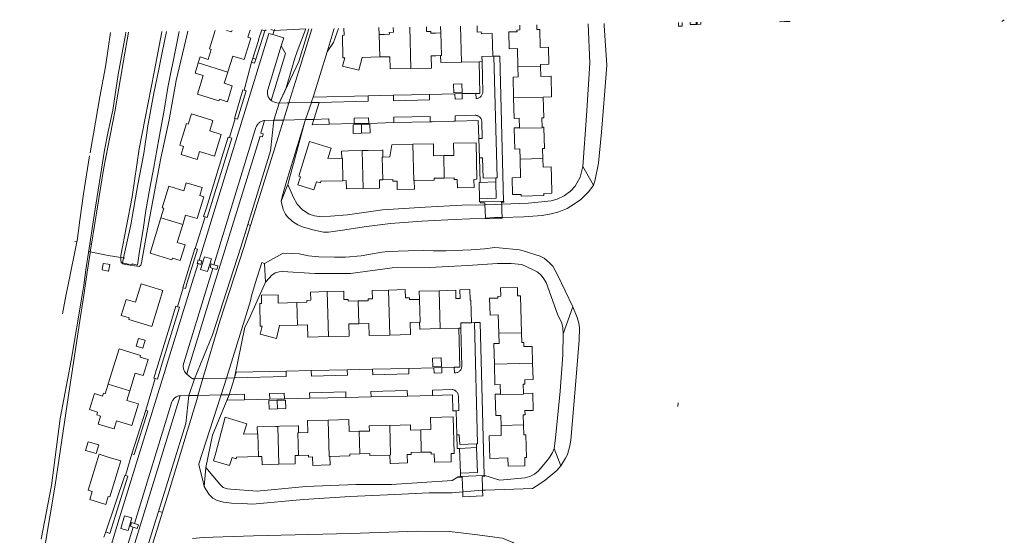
# Model space of a CAD drawing. Header units: metres. Extents: x 89888 to 94270, y 464165 to 468904.
# Tile 208 of 256: x 93973 to 94270, y 466424 to 466579. Entities that reach past the tile are written whole.
import ezdxf

# ---------------------------------------------------------------- set-up
doc = ezdxf.new("R2010")
doc.units = ezdxf.units.M
for name, color, linetype, lineweight in [('B_BEBOUWINGSGRENS_0', 251, 'CONTINUOUS', 13), ('B_OPSTAL_0', 251, 'CONTINUOUS', 13), ('B_TUSSENMUUR_0', 251, 'CONTINUOUS', 13), ('G_GRENS_ALGEMEEN_0', 251, 'CONTINUOUS', 13), ('K_KUNSTWERKGRENS_1', 251, 'CONTINUOUS', 13), ('K_STEIGER_0', 251, 'CONTINUOUS', 13), ('K_STEIGER_1', 251, 'CONTINUOUS', 13), ('Q_GELUIDSSCHERM_LIJN_0', 251, 'CONTINUOUS', 13), ('T_CULTUURGRENS_0', 251, 'CONTINUOUS', 13), ('T_HEK_LIJN_0', 251, 'CONTINUOUS', 13), ('V_WEGGRENS_0', 251, 'CONTINUOUS', 13), ('W_WALBESCHERMING_LIJN_0', 251, 'CONTINUOUS', 13), ('W_WATERGRENS_0', 251, 'CONTINUOUS', 13)]:
    doc.layers.add(name, color=color, linetype=linetype, lineweight=lineweight)

# ---------------------------------------------------------------- blocks, each defined once
blk = doc.blocks.new('OGT_BLOK3_ACAD_1_FMEBLOCK27')
at = {"layer": 'B_BEBOUWINGSGRENS_0'}
for points in [[(-2.69, 6.27), (-2.66, 4.79), (-3.56, 4.76), (-3.55, 4.25), (-6.04, 4.19), (-5.92, -0.85), (-3.41, -0.77), (-3.28, -6.36)], [(3.56, -6.2), (3.54, -5.58), (6.04, -5.52), (5.92, -0.43), (3.42, -0.49), (3.29, 4.94), (2.39, 4.92), (2.36, 6.36)]]:
    blk.add_lwpolyline(points, dxfattribs=at)
blk = doc.blocks.new('OGT_BLOK3_ACAD_1_FMEBLOCK32')
at = {"layer": 'B_BEBOUWINGSGRENS_0'}
for points in [[(-2.85, 6.12), (-2.85, 6.12), (-4.55, 0.63), (-4.05, 0.48), (-4.98, -2.53), (-7.37, -1.8), (-7.92, -3.58)], [(2.26, 6.21), (2.11, 5.72), (0.59, 6.18)], [(0.95, -6.31), (2.42, -1.53), (5.91, -2.6), (7.91, 3.9), (7.02, 4.2), (7.67, 6.31)]]:
    blk.add_lwpolyline(points, dxfattribs=at)
blk = doc.blocks.new('OGT_BLOK3_ACAD_1_FMEBLOCK29')
at = {"layer": 'B_BEBOUWINGSGRENS_0'}
blk.add_line((5.41, 6.42), (5.46, 4.35), dxfattribs=at)
blk.add_lwpolyline([(5.61, -2.4), (0.33, -2.52), (-0.65, -6.42), (-5.52, -5.15), (-4.87, -2.7), (-5.45, -2.71), (-5.61, 4.1), (-5.09, 4.12), (-5.15, 6.23), (-5.15, 6.23)], dxfattribs=at)
blk = doc.blocks.new('OGT_BLOK3_ACAD_1_FMEBLOCK8')
at = {"layer": 'T_CULTUURGRENS_0'}
for p, q in [((-0.94, -1.44), (-0.01, 1.44)), ((-0.01, 1.44), (0.94, 1.13))]:
    blk.add_line(p, q, dxfattribs=at)
blk = doc.blocks.new('OGT_BLOK3_ACAD_1_FMEBLOCK2')
at = {"layer": 'V_WEGGRENS_0'}
for p, q in [((-0.99, 0.15), (-1.38, -0.18)), ((1.38, -0.07), (0.4, 0.18))]:
    blk.add_line(p, q, dxfattribs=at)
blk = doc.blocks.new('OGT_BLOK3_ACAD_1_FMEBLOCK19')
at = {"layer": 'W_WATERGRENS_0'}
for points in [[(5.08, 31.46), (4.34, 26.64), (3.52, 21.14), (1.87, 12.16), (-0.03, 1.07), (-1.11, -4.7)], [(-1.26, -5.6), (-3.08, -17.06), (-4.16, -24.95), (-5.02, -31.17), (-5.08, -31.46)]]:
    blk.add_lwpolyline(points, dxfattribs=at)

msp = doc.modelspace()

# ---------------------------------------------------------------- linework, layer by layer
at = {"layer": 'B_BEBOUWINGSGRENS_0'}
for p, q in [((94100.06, 466575.36), (94100.01, 466577.32)), ((94112.46, 466566.75), (94111.56, 466566.73)), ((94027.11, 466566.36), (94026.17, 466563.3)), ((94111.56, 466566.73), (94106.26, 466566.59)), ((94106.48, 466557.46), (94106.42, 466560.05)), ((94015.88, 466519.76), (94012.63, 466509.12)), ((94109.12, 466495.04), (94109.3, 466488.24)), ((94006.19, 466489.2), (94013.12, 466487.07)), ((94105.44, 466486.6), (94099.88, 466486.46)), ((94106.1, 466486.61), (94105.44, 466486.6)), ((94116.03, 466481.98), (94116.19, 466475.78)), ((94000, 466469.82), (93999.97, 466469.72)), ((93997.21, 466451.47), (93994, 466452.45)), ((94003.8, 466446.67), (94000, 466447.83))]:
    msp.add_line(p, q, dxfattribs=at)
for points in [[(94081.52, 466574.9), (94083.05, 466574.94), (94084.58, 466574.98), (94084.56, 466575.53), (94085.8, 466575.56), (94085.77, 466577.05)], [(94095.74, 466577.24), (94095.76, 466575.81), (94097.02, 466575.84), (94097.04, 466575.29), (94098.41, 466575.32), (94100.06, 466575.36)], [(94110.95, 466577.52), (94110.95, 466577.52), (94110.99, 466575.63), (94112.24, 466575.66), (94112.26, 466575.1), (94115.49, 466575.18), (94115.66, 466568.37)], [(94091.03, 466564.68), (94084.81, 466564.55), (94084.73, 466568.22), (94083.21, 466568.18), (94081.67, 466568.15)], [(94100, 466568.54), (94098.58, 466568.5), (94097.16, 466568.47), (94097.25, 466564.82), (94091.03, 466564.68)], [(94106.26, 466566.59), (94100.05, 466566.44), (94100, 466568.54)], [(94115.66, 466568.37), (94112.42, 466568.29), (94112.46, 466566.75)], [(94123.25, 466565.13), (94123.32, 466562.14), (94121.77, 466562.1), (94121.93, 466555.87)], [(94130.86, 466556.09), (94133.36, 466556.15), (94133.21, 466562.39), (94130.16, 466562.32), (94130.09, 466565.29)], [(94026.17, 466563.3), (94028.56, 466562.56), (94026.82, 466556.92), (94033.32, 466554.92), (94033.47, 466555.41), (94035.86, 466554.67), (94037.34, 466559.48), (94034.93, 466560.22), (94035.98, 466563.62)], [(94106.42, 466560.05), (94103.88, 466559.98), (94103.95, 466557.39), (94106.48, 466557.46)], [(94121.93, 466555.87), (94122.08, 466549.67), (94123.63, 466549.71), (94123.7, 466546.87)], [(94130.51, 466547.02), (94130.44, 466549.86), (94131.01, 466549.87), (94130.86, 466556.09)], [(94034.02, 466544.84), (94030.55, 466545.91), (94031.52, 466549.01), (94025.02, 466551.03), (94024.05, 466547.93), (94023.53, 466548.09), (94021.51, 466541.6), (94022.69, 466541.23), (94021.95, 466538.84)], [(94076.18, 466547.83), (94073.66, 466547.77), (94073.73, 466545.17), (94076.24, 466545.23)], [(94076.24, 466545.23), (94078.79, 466545.29), (94078.72, 466547.89), (94076.18, 466547.83)], [(94123.7, 466546.87), (94122.14, 466546.84), (94122.15, 466546.65), (94122.3, 466540.44), (94123.86, 466540.48), (94123.92, 466537.46)], [(94130.74, 466537.62), (94130.67, 466540.61), (94131.23, 466540.63), (94131.08, 466546.86), (94131.08, 466547.03), (94130.51, 466547.02)], [(94021.95, 466538.84), (94026.76, 466537.35), (94027.51, 466539.74), (94032.01, 466538.34), (94034.02, 466544.84)], [(94070.27, 466537.72), (94066.11, 466537.61), (94067.08, 466540.75), (94060.58, 466542.75), (94057.32, 466532.25), (94057.82, 466532.11), (94057.08, 466529.7), (94061.88, 466528.23), (94062.62, 466530.62), (94063.84, 466530.25), (94064.01, 466530.79), (94070.61, 466530.94)], [(94082.63, 466538.04), (94082.57, 466540.14), (94082.4, 466540.13), (94078.24, 466540.03), (94076.39, 466539.98)], [(94091.62, 466541.89), (94085.37, 466541.75), (94084.73, 466538.09), (94082.63, 466538.04)], [(94100.92, 466538.47), (94097.9, 466538.4), (94097.82, 466542.03), (94091.62, 466541.89)], [(94110.66, 466542.35), (94103.85, 466542.19), (94103.94, 466538.54), (94100.92, 466538.47)], [(94101.09, 466531.73), (94104.09, 466531.81), (94104.11, 466531.25), (94105, 466531.27), (94105.04, 466528.77), (94110.09, 466528.88), (94110.03, 466531.34), (94110.93, 466531.36), (94110.66, 466542.35)], [(94076.39, 466539.98), (94072.25, 466539.88), (94070.39, 466539.83), (94070.21, 466539.82), (94070.27, 466537.72)], [(94123.92, 466537.46), (94124.05, 466531.89), (94121.55, 466531.83), (94121.66, 466526.81), (94121.7, 466526.77), (94124.2, 466526.83), (94124.21, 466526.32), (94131.01, 466526.49), (94131, 466527.08), (94133.5, 466527.14), (94133.38, 466532.21), (94133.29, 466535.07), (94130.81, 466535.01), (94130.74, 466537.62)], [(94076.68, 466528.6), (94081.64, 466528.72), (94081.57, 466531.22), (94082.62, 466531.24)], [(94082.62, 466531.24), (94085.62, 466531.32), (94085.64, 466530.77), (94086.89, 466530.8), (94086.94, 466528.31), (94091.96, 466528.43), (94092.13, 466528.44), (94092.07, 466530.95)], [(94092.07, 466530.95), (94098.07, 466531.1), (94098.05, 466531.66), (94101.09, 466531.73)], [(94022.42, 466517.76), (94023.3, 466520.61), (94026.78, 466519.54), (94028.79, 466526.05), (94027.57, 466526.46), (94028.3, 466528.85), (94023.47, 466530.33), (94022.74, 466527.93), (94018.21, 466529.32), (94016.22, 466522.8), (94016.76, 466522.64), (94015.88, 466519.76)], [(94070.61, 466530.94), (94071.63, 466530.97), (94071.7, 466528.48), (94076.68, 466528.6)], [(94012.63, 466509.12), (94019.15, 466507.12), (94019.3, 466507.62), (94021.7, 466506.89), (94023.17, 466511.68), (94020.78, 466512.4), (94022.42, 466517.76)], [(94013.12, 466487.07), (94016.45, 466497.92), (94009.94, 466499.92), (94008.24, 466494.38), (94005.41, 466495.25), (94003.93, 466490.43), (94006.34, 466489.7), (94006.19, 466489.2)], [(94124.34, 466485.21), (94124.04, 466496.33), (94123.14, 466496.31), (94123.08, 466498.81), (94118.05, 466498.67), (94118.12, 466496.17), (94117.22, 466496.15), (94117.23, 466495.63), (94114.73, 466495.57), (94114.86, 466490.53), (94117.35, 466490.6), (94117.5, 466485.04)], [(94056.91, 466487.51), (94051.57, 466487.37), (94050.61, 466483.51), (94045.74, 466484.78), (94046.37, 466487.23), (94045.74, 466487.21), (94045.62, 466494.02), (94046.14, 466494.03), (94046.08, 466496.52), (94051.11, 466496.65), (94051.18, 466494.15), (94056.74, 466494.3)], [(94056.74, 466494.3), (94059.76, 466494.38), (94059.75, 466494.93), (94061, 466494.96), (94060.9, 466497.46), (94065.89, 466497.59)], [(94065.89, 466497.59), (94070.85, 466497.71), (94070.92, 466495.21), (94072.17, 466495.25), (94072.18, 466494.69), (94075.21, 466494.76)], [(94075.21, 466494.76), (94078.22, 466494.84), (94078.2, 466495.4), (94079.46, 466495.43), (94079.38, 466497.92), (94084.35, 466498.05)], [(94084.35, 466498.05), (94089.32, 466498.18), (94089.39, 466495.68), (94090.64, 466495.72), (94090.66, 466495.16), (94093.66, 466495.24)], [(94093.66, 466495.24), (94093.58, 466497.68), (94099.59, 466497.84)], [(94099.59, 466497.84), (94104.54, 466497.97), (94104.61, 466495.47), (94105.86, 466495.51), (94105.77, 466498.09), (94108.83, 466498.22), (94108.88, 466495.04), (94109.12, 466495.04)], [(94066.23, 466484.07), (94060.01, 466483.93), (94059.91, 466487.59), (94056.91, 466487.51)], [(94075.39, 466487.93), (94072.35, 466487.85), (94072.44, 466484.21), (94066.23, 466484.07)], [(94084.7, 466484.52), (94078.48, 466484.36), (94078.39, 466488), (94075.39, 466487.93)], [(94093.66, 466488.4), (94090.82, 466488.32), (94090.91, 466484.68), (94084.7, 466484.52)], [(94099.88, 466486.46), (94093.89, 466486.31), (94093.71, 466486.31), (94093.66, 466488.4)], [(94109.3, 466488.24), (94106.07, 466488.15), (94106.1, 466486.61)], [(94117.5, 466485.04), (94117.57, 466482.02), (94116.03, 466481.98)], [(94127.67, 466476.06), (94127.51, 466481.1), (94125.01, 466481.03), (94124.98, 466482.28), (94124.42, 466482.26), (94124.34, 466485.21)], [(94009.16, 466483.53), (94008.46, 466481.14), (94010.41, 466480.56)], [(94010.41, 466480.56), (94011.12, 466482.95), (94009.16, 466483.53)], [(94006.49, 466467.71), (94008.14, 466473.09), (94010.53, 466472.33), (94012.01, 466477.14), (94009.62, 466477.88), (94009.77, 466478.37), (94003.26, 466480.38), (94000, 466469.82)], [(94100.11, 466477.66), (94097.6, 466477.6), (94097.66, 466474.99), (94100.17, 466475.05), (94100.22, 466475.05), (94100.16, 466477.66), (94100.11, 466477.66)], [(94116.19, 466475.78), (94116.34, 466469.55), (94117.89, 466469.6), (94117.96, 466466.75)], [(94124.89, 466466.94), (94124.81, 466469.77), (94125.36, 466469.78), (94125.32, 466471.04), (94127.82, 466471.12), (94127.67, 466476.06)], [(93999.97, 466469.72), (93999.09, 466466.88), (93998.56, 466467.04), (93998.29, 466466.18), (93995.9, 466466.92), (93994.41, 466462.11)], [(93994.41, 466462.11), (93996.8, 466461.37), (93996.54, 466460.52), (93997.73, 466460.15), (93996.99, 466457.76), (94000, 466456.84), (94001.81, 466456.28), (94002.55, 466458.67), (94007.11, 466457.27), (94009.11, 466463.8), (94005.62, 466464.87), (94006.49, 466467.71)], [(94117.96, 466466.75), (94116.42, 466466.72), (94116.42, 466466.55), (94116.57, 466460.31), (94118.11, 466460.36), (94118.18, 466457.34)], [(94124.95, 466457.51), (94124.86, 466460.52), (94125.41, 466460.53), (94125.37, 466461.79), (94127.87, 466461.87), (94127.72, 466466.83), (94127.71, 466467.02), (94124.89, 466466.94)], [(94050.83, 466464.91), (94048.3, 466464.83), (94048.38, 466462.23), (94050.9, 466462.3)], [(94050.9, 466462.3), (94053.44, 466462.38), (94053.37, 466464.98), (94050.83, 466464.91)], [(94044.89, 466454.77), (94040.73, 466454.66), (94041.71, 466457.82), (94035.2, 466459.84), (94032.43, 466449.14), (94031.72, 466446.74), (94036.52, 466445.26), (94037.26, 466447.66), (94038.48, 466447.28), (94038.65, 466447.83), (94045.23, 466448)], [(94057.26, 466455.1), (94057.2, 466457.21), (94057.02, 466457.21), (94051.65, 466457.07), (94051.01, 466457.06)], [(94066.21, 466458.97), (94060, 466458.82), (94060.1, 466455.17), (94057.26, 466455.1)], [(94075.54, 466455.58), (94072.52, 466455.5), (94072.43, 466459.11), (94066.21, 466458.97)], [(94084.73, 466457.33), (94078.52, 466457.17), (94078.57, 466455.66), (94075.54, 466455.58)], [(94094.01, 466456.02), (94090.98, 466455.94), (94090.94, 466457.49), (94084.73, 466457.33)], [(94103.74, 466459.9), (94096.94, 466459.73), (94097.03, 466456.09), (94094.01, 466456.02)], [(94094.19, 466449.26), (94097.17, 466449.34), (94097.18, 466448.72), (94098.08, 466448.75), (94098.15, 466446.25), (94103.2, 466446.38), (94103.13, 466448.88), (94104.03, 466448.91), (94103.74, 466459.9)], [(94118.18, 466457.34), (94118.26, 466454.32), (94114.63, 466454.23), (94114.8, 466447.42), (94120.25, 466447.55), (94120.32, 466445.05), (94125.35, 466445.17), (94125.29, 466447.67), (94125.8, 466447.69), (94125.6, 466454.48), (94125.04, 466454.47), (94124.95, 466457.51)], [(94051.01, 466457.06), (94050.4, 466457.04), (94045, 466456.9), (94044.83, 466456.9), (94044.89, 466454.77)], [(93994, 466452.45), (93993.2, 466449.83), (93996.41, 466448.85), (93997.21, 466451.47)], [(94000, 466447.83), (93997.29, 466448.66), (93993.98, 466437.86), (93995.19, 466437.48), (93994.45, 466435.07), (93999.26, 466433.6), (94000, 466435.99), (94000.49, 466435.84), (94003.8, 466446.67)], [(94051.3, 466445.65), (94056.27, 466445.78), (94056.21, 466448.28), (94057.24, 466448.31)], [(94057.24, 466448.31), (94060.26, 466448.38), (94060.27, 466447.82), (94061.51, 466447.85), (94061.58, 466445.33), (94066.57, 466445.47), (94066.77, 466445.47), (94066.7, 466447.99)], [(94066.7, 466447.99), (94072.71, 466448.15), (94072.69, 466448.71), (94075.72, 466448.8)], [(94075.72, 466448.8), (94078.73, 466448.88), (94078.74, 466448.29), (94084.74, 466448.44)], [(94084.74, 466448.44), (94084.81, 466445.92), (94085.04, 466445.93), (94090.01, 466446.07), (94089.93, 466448.53), (94089.93, 466448.58), (94091.18, 466448.61), (94091.17, 466449.13), (94091.17, 466449.17), (94094.19, 466449.26)], [(94045.23, 466448), (94046.26, 466448.03), (94046.31, 466445.53), (94051.3, 466445.65)]]:
    msp.add_lwpolyline(points, dxfattribs=at)
at = {"layer": 'B_OPSTAL_0'}
for points in [[(94000, 466505.79), (93998.54, 466506.03), (93998.19, 466504.1)], [(93998.19, 466504.1), (94000, 466503.77), (94000.1, 466503.75), (94000.51, 466505.71), (94000, 466505.79)]]:
    msp.add_lwpolyline(points, dxfattribs=at)
at = {"layer": 'B_TUSSENMUUR_0'}
for p, q in [((94090.73, 466577.14), (94091.03, 466564.68)), ((94105.99, 466577.43), (94106.26, 466566.59)), ((94081.52, 466574.9), (94081.67, 466568.15)), ((94027.11, 466566.36), (94035.98, 466563.62)), ((94123.25, 466565.13), (94130.09, 466565.29)), ((94130.86, 466556.09), (94121.93, 466555.87)), ((94076.18, 466547.83), (94076.24, 466545.23)), ((94076.39, 466539.98), (94076.68, 466528.6)), ((94101.09, 466531.73), (94100.92, 466538.47)), ((94123.92, 466537.46), (94130.74, 466537.62)), ((94015.88, 466519.76), (94022.42, 466517.76)), ((94065.89, 466497.59), (94066.23, 466484.07)), ((94084.35, 466498.05), (94084.7, 466484.52)), ((94099.88, 466486.46), (94099.59, 466497.84)), ((94056.74, 466494.3), (94056.91, 466487.51)), ((94075.21, 466494.76), (94075.39, 466487.93)), ((94124.34, 466485.21), (94117.5, 466485.04)), ((94116.19, 466475.78), (94127.67, 466476.06)), ((93999.97, 466469.72), (94006.49, 466467.71)), ((94050.9, 466462.3), (94050.83, 466464.91)), ((94124.95, 466457.51), (94118.18, 466457.34)), ((94051.3, 466445.65), (94051.01, 466457.06)), ((94075.54, 466455.58), (94075.72, 466448.8)), ((94094.19, 466449.26), (94094.01, 466456.02))]:
    msp.add_line(p, q, dxfattribs=at)
for points in [[(94100, 466568.54), (94100.23, 466568.54), (94100.06, 466575.36)], [(94123.7, 466546.87), (94123.71, 466546.69), (94130.51, 466546.85), (94130.51, 466547.02)], [(94091.62, 466541.89), (94091.9, 466530.94), (94092.07, 466530.95)], [(94070.27, 466537.72), (94070.44, 466537.73), (94070.61, 466530.94)], [(94082.62, 466531.24), (94082.45, 466538.03), (94082.63, 466538.04)], [(94093.66, 466488.4), (94093.83, 466488.4), (94093.66, 466495.24)], [(94124.89, 466466.94), (94124.9, 466466.76), (94117.96, 466466.59), (94117.96, 466466.75)], [(94066.21, 466458.97), (94066.5, 466447.99), (94066.7, 466447.99)], [(94084.74, 466448.44), (94084.97, 466448.45), (94084.73, 466457.33)], [(94044.89, 466454.77), (94045.06, 466454.77), (94045.23, 466448)], [(94057.24, 466448.31), (94057.07, 466455.1), (94057.26, 466455.1)]]:
    msp.add_lwpolyline(points, dxfattribs=at)
at = {"layer": 'G_GRENS_ALGEMEEN_0'}
for p, q in [((94024, 466575.9), (94023.81, 466574.96)), ((94049.9, 466576.12), (94050.04, 466576.39)), ((94059.18, 466548.73), (94054.05, 466529.84)), ((94041.13, 466486.84), (94037.98, 466471.65)), ((94105.71, 466450.41), (94105.94, 466443.02))]:
    msp.add_line(p, q, dxfattribs=at)
for points in [[(94051.4, 466554.26), (94057.36, 466566.77), (94060.36, 466576.58)], [(94069.32, 466576.75), (94067.81, 466572.45), (94065.86, 466569.73)], [(94142.74, 466535.18), (94143.84, 466550.4), (94144.84, 466566.27), (94144.4, 466578.14)], [(94023.81, 466574.96), (94020.45, 466561.11), (94018.37, 466549.29), (94015.88, 466537.74), (94013.88, 466527.13), (94011.67, 466515.25), (94010.01, 466506.28), (94009.78, 466505.54), (94009.29, 466505.11), (94005.22, 466505.69), (94004.43, 466505.91), (94003.86, 466506.33), (94003.81, 466507.02), (94003.83, 466507.82)], [(94118.37, 466523.85), (94126.47, 466524.18), (94133.2, 466524.92), (94135.09, 466525.36), (94137.14, 466526.42), (94139.09, 466527.8), (94140.5, 466529.26), (94142.01, 466532), (94142.74, 466535.18)], [(94054.05, 466529.84), (94055.77, 466525.92), (94056.88, 466523.86), (94058.45, 466522.2), (94060.49, 466520.86), (94062.02, 466520.34), (94064.17, 466520.1), (94066.86, 466520.22), (94072, 466520.72), (94082.55, 466522.14), (94095.34, 466523.02), (94106.47, 466523.55), (94113.34, 466523.7)], [(94111.9, 466530.43), (94111.58, 466530.43), (94111.71, 466525.5)], [(94113.34, 466523.7), (94116.46, 466523.77), (94118.37, 466523.85)], [(93994.61, 466509.58), (93994.54, 466509.09), (93994.46, 466508.56), (93993.68, 466503.44), (93992.63, 466496.48), (93991.47, 466488.76), (93987.63, 466463.7), (93984.05, 466439.33), (93980.82, 466420.36)], [(94108.05, 466505.39), (94096.62, 466504.87), (94085.4, 466504.77), (94072.9, 466503.06), (94062.12, 466502.98), (94052.42, 466503.58), (94051.41, 466503.51), (94050.25, 466503.21), (94049.26, 466502.56), (94048.41, 466501.63), (94047.37, 466500.44)], [(94130.86, 466501.74), (94130, 466502.72), (94129.05, 466503.54), (94127.85, 466504.18), (94125.98, 466505.07), (94124.38, 466505.71), (94121.21, 466506.03), (94117.08, 466506.08), (94108.05, 466505.39)], [(94136.85, 466484.87), (94136.75, 466486.7), (94136.43, 466488.08), (94135.15, 466490.75), (94131.73, 466500.3), (94130.86, 466501.74)], [(94047.37, 466500.44), (94042.79, 466490.27), (94041.55, 466487.64), (94041.13, 466486.84)], [(94134.18, 466450.42), (94134.56, 466453.47), (94135.91, 466467.62), (94136.76, 466478.6), (94136.85, 466484.87)], [(94036.36, 466466.56), (94031.38, 466454.4), (94029.37, 466444.68)], [(94113.26, 466442.29), (94117.8, 466440.84), (94125.38, 466441.54), (94126.79, 466441.94), (94128.23, 466442.66), (94129.31, 466443.57), (94131.69, 466446.32), (94132.7, 466447.69), (94133.65, 466449.15), (94134.18, 466450.42)], [(94029.37, 466444.68), (94033.56, 466439.69), (94034.6, 466438.66), (94035.86, 466438.23), (94036.93, 466438.2), (94044.81, 466437.6), (94059.44, 466438.97), (94074.54, 466439.56), (94085.21, 466439.61), (94103.48, 466440.76), (94105.25, 466441.84)]]:
    msp.add_lwpolyline(points, dxfattribs=at)
at = {"layer": 'K_KUNSTWERKGRENS_1'}
for p, q in [((94051.4, 466554.26), (94049.81, 466549.1)), ((94061.13, 466554.45), (94054.31, 466554.32)), ((94063.46, 466554.49), (94061.13, 466554.45)), ((94061.88, 466549.39), (94063.46, 466554.49)), ((94052.71, 466549.17), (94059.39, 466549.33)), ((94059.39, 466549.33), (94061.88, 466549.39)), ((94111.99, 466524.63), (94118.89, 466524.76)), ((94025.95, 466471.38), (94024.31, 466466.29)), ((94035.56, 466471.6), (94028.5, 466471.44)), ((94037.98, 466471.65), (94035.56, 466471.6)), ((94036.36, 466466.56), (94037.98, 466471.65)), ((94027.01, 466466.35), (94033.97, 466466.51)), ((94033.97, 466466.51), (94036.36, 466466.56)), ((94105.97, 466442), (94113.12, 466442.32)), ((94113.12, 466442.32), (94113.26, 466442.29))]:
    msp.add_line(p, q, dxfattribs=at)
for points in [[(94054.31, 466554.32), (94053.86, 466554.31), (94051.4, 466554.26)], [(94049.81, 466549.1), (94052.26, 466549.16), (94052.71, 466549.17)], [(94028.5, 466471.44), (94028.28, 466471.43), (94025.95, 466471.38)], [(94024.31, 466466.29), (94026.75, 466466.35), (94027.01, 466466.35)], [(94105.25, 466441.84), (94105.93, 466441.89), (94105.97, 466442)]]:
    msp.add_lwpolyline(points, dxfattribs=at)
at = {"layer": 'K_STEIGER_0'}
msp.add_lwpolyline([(94111.99, 466524.63), (94111.95, 466524.3), (94113.32, 466524.29), (94113.34, 466523.7)], dxfattribs=at)
at = {"layer": 'K_STEIGER_1'}
for points in [[(94113.34, 466523.7), (94113.39, 466522.02), (94113.47, 466519.69)], [(94118.37, 466523.85), (94118.35, 466524.49), (94118.97, 466524.45), (94118.99, 466524.76), (94118.89, 466524.76)], [(94118.5, 466519.89), (94118.43, 466521.81), (94118.37, 466523.85)], [(94113.47, 466519.69), (94113.47, 466519.51), (94118.5, 466519.65), (94118.5, 466519.89)], [(94105.25, 466441.84), (94105.27, 466441.74), (94106.46, 466441.78), (94106.56, 466439.34), (94106.63, 466437.35)], [(94112.64, 466437.82), (94112.62, 466438.5), (94112.48, 466442.02), (94113.26, 466442.05), (94113.25, 466442.2), (94113.26, 466442.29)], [(94106.63, 466437.35), (94106.68, 466435.89), (94112.71, 466436.16), (94112.64, 466437.82)]]:
    msp.add_lwpolyline(points, dxfattribs=at)
at = {"layer": 'Q_GELUIDSSCHERM_LIJN_0'}
msp.add_line((94177.13, 466578.6), (94177.13, 466577.96), dxfattribs=at)
at = {"layer": 'T_CULTUURGRENS_0'}
for p, q in [((94176.82, 466578.6), (94176.82, 466577.96)), ((94177.13, 466577.96), (94177.13, 466578.6)), ((94202.08, 466578.73), (94203.5, 466578.77)), ((94203.5, 466578.77), (94203.5, 466578.88)), ((94205.02, 466578.82), (94203.5, 466578.77)), ((94205.02, 466578.89), (94205.02, 466578.82)), ((94044.43, 466567.51), (94047.14, 466576.01)), ((94171.55, 466577.39), (94172.63, 466577.38)), ((94172.61, 466578.55), (94172.63, 466577.38)), ((94175.04, 466578.58), (94175.05, 466577.9)), ((94175.05, 466577.9), (94176.82, 466577.96)), ((94176.82, 466577.96), (94177.13, 466577.96)), ((94177.13, 466577.96), (94178.31, 466577.99)), ((94177.13, 466577.96), (94177.13, 466577.96)), ((94061.64, 466556.08), (94078.2, 466556.47)), ((94085.79, 466556.64), (94096.68, 466556.89)), ((94104.24, 466557.08), (94106.49, 466557.14)), ((94110.66, 466555.62), (94110.61, 466557.21)), ((94038.9, 466549.47), (94038.22, 466549.63)), ((94078.35, 466549.83), (94078.41, 466548.18)), ((94085.97, 466548.41), (94085.93, 466550.03)), ((94078.41, 466548.18), (94074.01, 466548.1)), ((94096.88, 466548.62), (94085.97, 466548.41)), ((94111.9, 466530.43), (94111.68, 466537.79)), ((94146, 466529.64), (94142.74, 466535.18)), ((94116.62, 466531.77), (94116.64, 466530.55)), ((94052.05, 466524.79), (94054.05, 466529.84)), ((94116.64, 466530.55), (94111.9, 466530.43)), ((94041.96, 466517.74), (94042.84, 466517.48)), ((93990.58, 466512.55), (93990, 466512.64)), ((93994.51, 466511.91), (93994.97, 466511.84)), ((93994.97, 466511.84), (93994.61, 466509.58)), ((94047.03, 466506.07), (94047.37, 466500.44)), ((94136.85, 466484.87), (94139.75, 466492.96)), ((94061.06, 466473.83), (94071.93, 466474.1)), ((94079.51, 466474.24), (94090.4, 466474.48)), ((94090.4, 466474.48), (94090.41, 466474.09)), ((94098, 466474.66), (94100.34, 466474.72)), ((94052.96, 466467), (94053.04, 466465.34)), ((94089.99, 466466.17), (94079.1, 466465.92)), ((94053.04, 466465.34), (94048.6, 466465.24)), ((94071.5, 466465.75), (94060.62, 466465.53)), ((94007.16, 466448.76), (94011.28, 466461.92)), ((94110.75, 466451.82), (94110.79, 466450.68)), ((94110.79, 466450.68), (94105.71, 466450.41)), ((94136.11, 466445.18), (94134.18, 466450.42)), ((94028.91, 466439), (94029.37, 466444.68)), ((94015.12, 466431.44), (94016.37, 466431.3))]:
    msp.add_line(p, q, dxfattribs=at)
for points in [[(94003.83, 466507.82), (94003.84, 466508.4), (94007.17, 466526.12), (94009.34, 466540.53), (94013.84, 466563.6), (94016.16, 466575.71), (94016.17, 466575.76)], [(94006.08, 466575.57), (94004.57, 466566.98), (94001.97, 466551.69), (94000, 466541.53), (93998.55, 466534.34), (93994.97, 466511.84)], [(94045.27, 466573.44), (94043.1, 466566.63), (94043.15, 466566.61)], [(94043.15, 466566.61), (94044.05, 466566.33), (94044.43, 466567.51)], [(94112.46, 466566.75), (94112.68, 466557.6), (94112.65, 466557.38), (94112.6, 466557.17), (94112.54, 466556.96), (94112.44, 466556.76), (94112.33, 466556.57), (94112.2, 466556.39), (94112.05, 466556.22), (94111.88, 466556.08), (94111.7, 466555.95), (94111.51, 466555.84), (94111.31, 466555.75), (94111.1, 466555.68), (94110.88, 466555.64), (94110.66, 466555.62)], [(94110.61, 466557.21), (94111.8, 466557.21), (94111.56, 466566.73)], [(94040.86, 466558.18), (94041.5, 466557.97), (94038.9, 466549.47)], [(94078.2, 466556.47), (94078.21, 466554.82), (94063.46, 466554.49)], [(94096.68, 466556.89), (94096.7, 466555.29), (94085.85, 466555), (94085.79, 466556.64)], [(94106.49, 466557.14), (94106.52, 466555.53), (94104.33, 466555.48), (94104.24, 466557.08)], [(94041.96, 466517.74), (94048.8, 466539.93), (94049.81, 466549.1)], [(94066.43, 466547.9), (94061.37, 466547.77), (94061.88, 466549.39)], [(94061.88, 466549.39), (94066.39, 466549.54), (94066.43, 466547.9)], [(94074.01, 466548.1), (94073.96, 466549.74), (94078.35, 466549.83)], [(94085.93, 466550.03), (94096.86, 466550.27), (94096.88, 466548.62)], [(94104.42, 466548.84), (94104.39, 466550.47), (94110.34, 466550.61), (94110.54, 466550.61), (94110.75, 466550.58), (94110.95, 466550.53), (94111.15, 466550.46), (94111.33, 466550.38), (94111.51, 466550.27), (94111.68, 466550.14), (94111.83, 466550), (94111.96, 466549.85)], [(94111.5, 466543.58), (94111.34, 466549.03), (94104.42, 466548.84)], [(94111.96, 466549.85), (94112.08, 466549.68), (94112.18, 466549.5), (94112.26, 466549.31), (94112.32, 466549.11), (94112.36, 466548.91), (94112.38, 466548.7), (94112.51, 466543.61), (94111.5, 466543.58)], [(94029.14, 466520.02), (94028.72, 466520.12), (94029.61, 466522.8), (94034.16, 466537.88), (94036.07, 466544.05), (94036.49, 466543.95)], [(94036.49, 466543.95), (94037.15, 466543.77), (94029.82, 466519.87), (94029.14, 466520.02)], [(94111.68, 466537.79), (94112.64, 466537.81), (94112.78, 466531.69), (94116.62, 466531.77)], [(94025.95, 466471.38), (94031.41, 466484.55), (94039.88, 466510.97), (94041.96, 466517.74)], [(94022.56, 466498.73), (94022.47, 466498.76), (94022.84, 466500), (94026.05, 466510.59), (94026.21, 466510.52)], [(94026.21, 466510.52), (94026.85, 466510.33), (94023.7, 466500), (94023.25, 466498.53), (94022.56, 466498.73)], [(94014.15, 466471.43), (94013.74, 466471.56), (94018.44, 466486.9), (94020.37, 466493.17), (94020.81, 466493.05)], [(94020.81, 466493.05), (94021.48, 466492.87), (94015.99, 466475.06)], [(94106.1, 466486.61), (94106.39, 466475.19), (94106.39, 466475.13), (94106.38, 466475.08), (94106.38, 466475.02), (94106.37, 466474.97), (94106.37, 466474.91), (94106.32, 466474.7), (94106.26, 466474.48), (94106.17, 466474.28), (94106.06, 466474.09), (94105.93, 466473.91), (94105.78, 466473.75), (94105.62, 466473.61), (94105.44, 466473.48), (94105.24, 466473.37), (94105.04, 466473.29), (94104.83, 466473.22), (94104.61, 466473.18), (94104.14, 466473.19), (94104.09, 466474.81)], [(94104.09, 466474.81), (94105.73, 466474.88), (94105.44, 466486.6)], [(94015.99, 466475.06), (94015.88, 466474.67), (94014.81, 466471.22), (94014.15, 466471.43)], [(94037.98, 466471.65), (94038.51, 466473.32), (94053.49, 466473.66)], [(94053.49, 466473.66), (94053.55, 466472.04), (94037.98, 466471.65)], [(94071.93, 466474.1), (94071.94, 466472.47), (94061.15, 466472.16), (94061.06, 466473.83)], [(94090.41, 466474.09), (94090.46, 466472.84), (94079.61, 466472.6), (94079.51, 466474.24)], [(94100.34, 466474.72), (94100.4, 466473.12), (94098.05, 466473.05), (94098, 466474.66)], [(94015.12, 466431.44), (94023.32, 466457.92), (94024.31, 466466.29)], [(94041.03, 466465.05), (94035.84, 466464.92), (94036.36, 466466.56)], [(94036.36, 466466.56), (94040.97, 466466.73), (94041.03, 466465.05)], [(94048.6, 466465.24), (94048.56, 466466.89), (94052.96, 466467)], [(94060.62, 466465.53), (94060.55, 466467.17), (94071.47, 466467.41), (94071.5, 466465.75)], [(94079.1, 466465.92), (94079.05, 466467.54), (94089.92, 466467.82), (94089.99, 466466.17)], [(94097.57, 466466.37), (94097.54, 466467.98), (94103.5, 466468.12), (94103.7, 466468.1), (94103.9, 466468.05), (94104.1, 466467.98), (94104.28, 466467.9), (94104.46, 466467.79), (94104.62, 466467.67), (94104.77, 466467.53), (94104.91, 466467.38), (94105.03, 466467.21), (94105.13, 466467.03), (94105.21, 466466.84), (94105.28, 466466.65), (94105.32, 466466.45), (94105.34, 466466.24)], [(94104.68, 466461.73), (94103.69, 466461.7), (94103.56, 466466.53), (94097.57, 466466.37)], [(94105.34, 466466.24), (94105.46, 466461.83), (94104.68, 466461.73)], [(94011.28, 466461.92), (94011.93, 466461.67), (94007.83, 466448.55), (94007.16, 466448.76)], [(94104.86, 466454.54), (94105.61, 466454.55), (94105.73, 466451.61), (94110.75, 466451.82)], [(94105.71, 466450.41), (94104.96, 466450.38), (94104.86, 466454.54)], [(93999.3, 466425.32), (94005, 466442.32), (94005.19, 466442.25)], [(94005.19, 466442.25), (94005.87, 466442.03), (94000.54, 466424.86), (94000, 466425.06), (93999.3, 466425.32)], [(94000.35, 466388.32), (94004.1, 466395.03), (94007.53, 466406.83), (94013.84, 466427.33), (94015.12, 466431.44)]]:
    msp.add_lwpolyline(points, dxfattribs=at)
at = {"layer": 'T_HEK_LIJN_0'}
for p, q in [((93994.17, 466509.67), (93994.61, 466509.58)), ((94004.63, 466507.69), (94005, 466507.62))]:
    msp.add_line(p, q, dxfattribs=at)
for points in [[(94038.22, 466549.63), (94037.99, 466549.69), (94040.46, 466558.29), (94040.86, 466558.18)], [(93994.61, 466509.58), (94000, 466508.48), (94003.83, 466507.82)], [(94003.83, 466507.82), (94004.59, 466507.69), (94004.63, 466507.69)]]:
    msp.add_lwpolyline(points, dxfattribs=at)
at = {"layer": 'V_WEGGRENS_0'}
for p, q in [((94178.29, 466578.61), (94178.31, 466577.99)), ((94202.08, 466578.73), (94202.08, 466578.86)), ((94049.54, 466574.86), (94049.9, 466576.12)), ((94049.9, 466576.12), (94059.46, 466576.56)), ((94043.47, 466567.81), (94045.27, 466573.44)), ((94053.33, 466569.23), (94052.05, 466571.5)), ((94043.47, 466567.81), (94043.15, 466566.61)), ((94044.43, 466567.51), (94043.47, 466567.81)), ((94048.99, 466555.09), (94053.33, 466569.23)), ((94116.04, 466568.38), (94115.66, 466568.37)), ((94043.15, 466566.61), (94040.86, 466558.18)), ((94085.79, 466556.64), (94078.2, 466556.47)), ((94104.24, 466557.08), (94096.68, 466556.89)), ((94110.61, 466557.21), (94106.49, 466557.14)), ((94038.22, 466549.63), (94036.49, 466543.95)), ((94047.05, 466549.04), (94049.81, 466549.1)), ((94066.43, 466547.9), (94074.01, 466548.1)), ((94078.41, 466548.18), (94085.97, 466548.41)), ((94111.5, 466543.58), (94111.68, 466537.79)), ((94029.14, 466520.02), (94026.21, 466510.52)), ((94031.06, 466507.44), (94028.93, 466508.09)), ((94028.18, 466506.83), (94027.34, 466507.08)), ((94033.01, 466505.3), (94031.81, 466505.68)), ((94022.56, 466498.73), (94020.81, 466493.05)), ((94110.18, 466488.26), (94109.3, 466488.24)), ((94111.92, 466488.3), (94110.18, 466488.26)), ((94113.12, 466442.32), (94111.92, 466488.3)), ((94061.06, 466473.83), (94053.49, 466473.66)), ((94079.51, 466474.24), (94071.93, 466474.1)), ((94098, 466474.66), (94090.4, 466474.48)), ((94104.09, 466474.81), (94100.34, 466474.72)), ((94014.15, 466471.43), (94011.28, 466461.92)), ((94021.65, 466466.28), (94024.31, 466466.29)), ((94089.99, 466466.17), (94097.57, 466466.37)), ((94041.03, 466465.05), (94048.6, 466465.24)), ((94053.04, 466465.34), (94060.62, 466465.53)), ((94071.5, 466465.75), (94079.1, 466465.92)), ((94171.41, 466464.17), (94171.32, 466463.02)), ((94104.68, 466461.73), (94104.86, 466454.54)), ((94007.16, 466448.76), (94005.19, 466442.25)), ((94105.94, 466443.02), (94105.97, 466442)), ((94007.14, 466429.54), (94004.96, 466430.17)), ((94009.09, 466427.42), (94007.87, 466427.87)), ((93999.3, 466425.32), (93998.69, 466423.73))]:
    msp.add_line(p, q, dxfattribs=at)
for points in [[(94047.14, 466576.01), (94044.43, 466567.51), (94044.43, 466567.51)], [(94059.46, 466576.56), (94057.17, 466570.55), (94056.25, 466568.13), (94053.5, 466558.89), (94051.4, 466554.26)], [(94027.34, 466507.08), (94048.29, 466575.24), (94049.54, 466574.86)], [(94052.05, 466571.5), (94052.82, 466573.91), (94049.54, 466574.86)], [(94052.05, 466571.5), (94047.99, 466558.26), (94047.93, 466557.99), (94047.9, 466557.73), (94047.88, 466557.46), (94047.9, 466557.19), (94047.93, 466556.92), (94047.99, 466556.66), (94048.07, 466556.4), (94048.17, 466556.15), (94048.3, 466555.91), (94048.44, 466555.68), (94048.61, 466555.47), (94048.79, 466555.27), (94048.99, 466555.09)], [(94118.89, 466524.76), (94117.78, 466568.41), (94116.04, 466568.38)], [(94116.04, 466568.38), (94117.02, 466531.78), (94116.62, 466531.77)], [(94051.4, 466554.26), (94050.73, 466554.32), (94050.25, 466554.44), (94049.34, 466554.83), (94048.99, 466555.09)], [(94023.62, 466472.75), (94024.08, 466474.25), (94032.02, 466500), (94045.69, 466544.35), (94046.4, 466544.15), (94046.6, 466545), (94045.91, 466545.24), (94047.05, 466549.04)], [(94047.05, 466549.04), (94046.8, 466549.01), (94046.55, 466548.95), (94046.31, 466548.88), (94046.07, 466548.78), (94045.85, 466548.66), (94045.63, 466548.53), (94045.43, 466548.37), (94045.24, 466548.2), (94045.07, 466548.02), (94044.91, 466547.82), (94044.77, 466547.6), (94044.65, 466547.38), (94044.55, 466547.15), (94044.46, 466546.91), (94031.81, 466505.68)], [(94096.88, 466548.62), (94097.43, 466548.64), (94104, 466548.82), (94104.42, 466548.84)], [(94116.64, 466530.55), (94116.72, 466525.64), (94111.71, 466525.5)], [(94111.71, 466525.5), (94111.74, 466524.62), (94111.99, 466524.63)], [(94028.93, 466508.09), (94027.76, 466504.25), (94029.89, 466503.58), (94031.06, 466507.44)], [(94017.38, 466474.69), (94025.17, 466500), (94027.02, 466506)], [(94031.47, 466504.57), (94030.06, 466500), (94022.71, 466476.14), (94022.65, 466475.89), (94022.61, 466475.63), (94022.59, 466475.37), (94022.58, 466475.1), (94022.6, 466474.84), (94022.64, 466474.58), (94022.7, 466474.32), (94022.77, 466474.07), (94022.87, 466473.83), (94022.99, 466473.59), (94023.12, 466473.36), (94023.22, 466473.22)], [(94027.34, 466507.08), (94027.11, 466507.15), (94026.79, 466506.07), (94027.02, 466506)], [(94027.02, 466506), (94027.86, 466505.75), (94028.18, 466506.83)], [(94031.81, 466505.68), (94030.97, 466505.94), (94030.64, 466504.82), (94031.47, 466504.57)], [(94031.47, 466504.57), (94032.69, 466504.21), (94033.01, 466505.3)], [(94110.18, 466488.26), (94111.09, 466451.84), (94110.75, 466451.82)], [(94016.24, 466471.01), (94017.35, 466474.59), (94017.38, 466474.69)], [(94023.22, 466473.22), (94023.27, 466473.15), (94023.44, 466472.94), (94023.62, 466472.75)], [(94025.95, 466471.38), (94025.77, 466471.38), (94025.6, 466471.39), (94025.43, 466471.43), (94025.27, 466471.49), (94025.11, 466471.57), (94024.96, 466471.66), (94023.62, 466472.75)], [(93973.39, 466331.24), (93974.18, 466334.25), (93994.14, 466399.21), (94000, 466418.3), (94003.35, 466429.23), (94016.24, 466471.01)], [(93998.08, 466389.66), (94000, 466395.9), (94021.65, 466466.28)], [(94021.65, 466466.28), (94021.4, 466466.24), (94021.16, 466466.19), (94020.92, 466466.12), (94020.68, 466466.02), (94020.46, 466465.91), (94020.25, 466465.77), (94020.04, 466465.62), (94019.86, 466465.45), (94019.68, 466465.27), (94019.53, 466465.07), (94019.39, 466464.86), (94019.26, 466464.64), (94019.16, 466464.41), (94019.08, 466464.17), (94007.87, 466427.87)], [(94110.79, 466450.68), (94111.06, 466443.2), (94105.94, 466443.02)], [(94004.96, 466430.17), (94003.82, 466426.38), (94005.97, 466425.76), (94007.14, 466429.54)], [(94007.87, 466427.87), (94007.05, 466428.11), (94006.72, 466427.06), (94007.52, 466426.78)], [(94007.52, 466426.78), (94000, 466402.43), (93997.08, 466392.98), (93997.02, 466392.73), (93996.99, 466392.47), (93996.97, 466392.21), (93996.97, 466391.95), (93997, 466391.69), (93997.04, 466391.43), (93997.1, 466391.18), (93997.19, 466390.93), (93997.29, 466390.7), (93997.41, 466390.46), (93997.55, 466390.24), (93997.71, 466390.04), (93998.08, 466389.66)], [(94007.52, 466426.78), (94008.77, 466426.39), (94009.09, 466427.42)]]:
    msp.add_lwpolyline(points, dxfattribs=at)
at = {"layer": 'W_WALBESCHERMING_LIJN_0'}
for p, q in [((94065.86, 466569.73), (94068.01, 466576.72)), ((94065.86, 466569.73), (94061.64, 466556.08)), ((94061.13, 466554.45), (94059.39, 466549.33)), ((94059.39, 466549.33), (94059.18, 466548.73)), ((93994.51, 466511.91), (93993.3, 466504.17)), ((93994.51, 466511.91), (93994.51, 466511.91)), ((94033.97, 466466.51), (94035.56, 466471.6))]:
    msp.add_line(p, q, dxfattribs=at)
for points in [[(94061.64, 466556.08), (94061.19, 466554.63), (94061.13, 466554.45)], [(94052.05, 466524.79), (94052.4, 466526.49), (94053.67, 466530.65), (94059.18, 466548.73)], [(94004.3, 466506.24), (94006.15, 466505.88), (94006.11, 466505.62), (94007.21, 466505.78), (94007.23, 466505.94), (94008.84, 466505.58)], [(94042.8, 466494.81), (94043.14, 466496.36), (94044.26, 466500), (94046.21, 466506.31), (94047.03, 466506.07)], [(94035.56, 466471.6), (94035.65, 466471.89), (94042.8, 466494.81)], [(94027.28, 466445.46), (94027.29, 466445.79), (94033.79, 466465.9), (94033.97, 466466.51)]]:
    msp.add_lwpolyline(points, dxfattribs=at)
at = {"layer": 'W_WATERGRENS_0'}
for p, q in [((94268.77, 466578.85), (94269.55, 466579.36)), ((94061.29, 466576.6), (94057.82, 466565.55)), ((94068.01, 466576.72), (94068.01, 466576.72)), ((94149.17, 466578.23), (94149.21, 466577.58)), ((94149.21, 466577.58), (94149.97, 466565.72)), ((94171.55, 466577.39), (94171.53, 466578.54)), ((94057.82, 466565.55), (94054.31, 466554.32)), ((94054.31, 466554.32), (94052.71, 466549.17)), ((93993.3, 466504.17), (93994.51, 466511.91)), ((94004.63, 466507.69), (94004.3, 466506.24)), ((94033.56, 466488.73), (94028.5, 466471.44)), ((94028.5, 466471.44), (94027.01, 466466.35)), ((94112.64, 466437.82), (94106.63, 466437.35)), ((94016.37, 466431.3), (94009.54, 466409.49))]:
    msp.add_line(p, q, dxfattribs=at)
for points in [[(94017.53, 466575.78), (94016.26, 466569.53), (94015.14, 466563.96), (94013.76, 466557.24), (94011.95, 466547.45), (94010.68, 466539.15), (94008.95, 466529.82), (94006.86, 466517.62), (94004.63, 466507.69)], [(94008.84, 466505.58), (94009.39, 466509.76), (94010.48, 466516.24), (94011.37, 466521.93), (94012.51, 466528.68), (94013.77, 466535.01), (94015.19, 466543.46), (94016.85, 466552.14), (94017.92, 466559.01), (94019.04, 466564.52), (94019.34, 466565.76), (94021.35, 466575.85)], [(93994.51, 466511.91), (93995.8, 466520.45), (93998.86, 466540.16), (94000, 466545.77), (94001.41, 466552.13), (94003.05, 466562.84), (94005.18, 466574.85), (94005.32, 466575.56)], [(94149.97, 466565.72), (94149.43, 466557.93), (94148.36, 466545.56), (94147.45, 466536.25), (94146.41, 466530.84), (94146.22, 466530.15), (94146, 466529.64)], [(94052.71, 466549.17), (94051.7, 466545.94), (94042.84, 466517.48)], [(94146, 466529.64), (94144.6, 466527.64), (94142.18, 466525.31), (94140.28, 466523.93)], [(94113.47, 466519.69), (94104.03, 466519.24), (94094.31, 466518.77), (94084.92, 466518.08), (94077.68, 466517.16), (94070.52, 466516.09), (94066.32, 466515.48), (94064.75, 466515.49), (94061.54, 466516.12), (94058.43, 466517.08), (94057.05, 466517.64), (94055.41, 466518.63), (94053.84, 466520.13), (94053.34, 466520.83), (94052.61, 466522.26), (94052.05, 466524.79)], [(94140.28, 466523.93), (94138.05, 466522.62), (94135.52, 466521.53), (94133.29, 466520.96), (94130.59, 466520.49), (94125.07, 466520.11), (94118.5, 466519.89)], [(94118.5, 466519.89), (94116.23, 466519.82), (94113.47, 466519.69)], [(94042.84, 466517.48), (94040.77, 466510.82), (94033.56, 466488.73)], [(93990.58, 466512.55), (93988.03, 466500.08), (93987.41, 466496.78), (93986.3, 466490.93)], [(94047.03, 466506.07), (94052.66, 466509.11), (94057.45, 466508.91), (94060.29, 466508.38), (94063.36, 466508.01), (94068.11, 466507.91), (94071.43, 466507.97), (94076.11, 466508.32), (94082.32, 466509.43), (94084.22, 466509.68), (94090.21, 466509.88), (94094.93, 466509.93), (94097.88, 466509.84), (94101.68, 466509.83), (94109.14, 466510.13), (94113.15, 466510.44), (94116.33, 466510.83), (94117.61, 466510.72), (94123.71, 466510.15), (94124.8, 466509.82), (94129.95, 466508.22), (94131.12, 466507.6), (94132.79, 466506.28), (94133.77, 466505.22), (94135.15, 466502.62), (94139.75, 466492.96)], [(93979.87, 466423.18), (93982.95, 466439.28), (93985.56, 466459.44), (93988.84, 466476.89), (93992.13, 466496.55), (93992.63, 466499.53), (93993.3, 466504.17)], [(94139.75, 466492.96), (94141.09, 466489.84), (94141.56, 466488.05), (94141.77, 466486.66), (94141.69, 466482.98), (94140.61, 466469.47)], [(94140.61, 466469.47), (94139.12, 466452.92), (94138.86, 466451.25), (94138.16, 466448.62), (94137.6, 466447.49), (94136.11, 466445.18)], [(94027.01, 466466.35), (94026.92, 466466.04), (94018.27, 466437.38), (94016.37, 466431.3)], [(94028.91, 466439), (94028.4, 466441.22), (94027.28, 466445.46)], [(94136.11, 466445.18), (94134.92, 466443.77), (94131.41, 466440.83), (94129.54, 466439.59), (94127.67, 466438.36), (94113.53, 466437.89), (94112.64, 466437.82)], [(94106.63, 466437.35), (94103.49, 466437.1), (94096.54, 466437.02), (94086.24, 466436.58), (94072.84, 466436.01), (94058.73, 466435.04), (94043.42, 466433.64), (94040.36, 466433.84), (94037.14, 466433.96), (94034.7, 466434.22), (94032.8, 466434.74), (94031.49, 466435.48), (94030.25, 466436.65), (94028.91, 466439)], [(94025.38, 466423.3), (94028.6, 466423.61), (94043.74, 466424.18), (94072.9, 466424.85), (94093.03, 466425.55), (94102.71, 466425.42), (94110.27, 466424.5), (94118.63, 466423.41), (94121.76, 466422.09), (94122.49, 466421.61), (94125.51, 466418.93), (94127.84, 466416.19), (94128.81, 466414.56), (94130.34, 466409.79)]]:
    msp.add_lwpolyline(points, dxfattribs=at)

# ---------------------------------------------------------------- block references
at = {"layer": 'B_BEBOUWINGSGRENS_0'}
for name, p in [('OGT_BLOK3_ACAD_1_FMEBLOCK32', (94035.03, 466569.94)), ('OGT_BLOK3_ACAD_1_FMEBLOCK29', (94076.05, 466570.55)), ('OGT_BLOK3_ACAD_1_FMEBLOCK27', (94126.53, 466571.49))]:
    msp.add_blockref(name, p, dxfattribs=at)
at = {"layer": 'T_CULTUURGRENS_0'}
msp.add_blockref('OGT_BLOK3_ACAD_1_FMEBLOCK8', (94046.2, 466574.88), dxfattribs=at)
at = {"layer": 'V_WEGGRENS_0'}
msp.add_blockref('OGT_BLOK3_ACAD_1_FMEBLOCK2', (94048.52, 466576.19), dxfattribs=at)
at = {"layer": 'W_WATERGRENS_0'}
msp.add_blockref('OGT_BLOK3_ACAD_1_FMEBLOCK19', (93995.66, 466544.01), dxfattribs=at)

doc.saveas('drawing.dxf')
